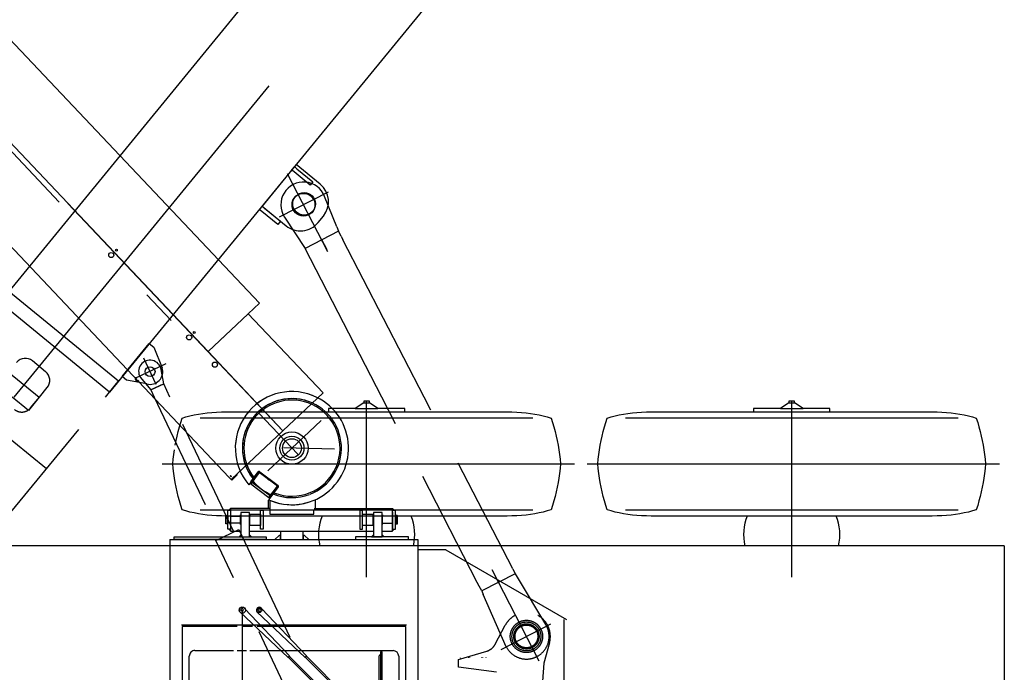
# Model space of a CAD drawing. Extents: x 8778 to 74498, y 1601 to 45347.
# Tile 32 of 52: x 51206 to 54680, y 16223 to 18527. Entities that reach past the tile are written whole.
import ezdxf

# ---------------------------------------------------------------- set-up
doc = ezdxf.new("R2010")
doc.units = 0
doc.header["$LTSCALE"] = 50
doc.header["$MEASUREMENT"] = 0
doc.linetypes.add('CENTER', pattern=[50.5, 30, -9, 2.5, -9])
doc.linetypes.add('HIDDEN', pattern=[12.6, 8.4, -4.2])
doc.layers.add('11', color=251, linetype='CONTINUOUS')
doc.layers.add('12', color=136, linetype='CONTINUOUS')

# ---------------------------------------------------------------- blocks, each defined once
blk = doc.blocks.new('*G7')
at = {"layer": '11', "color": 251, "linetype": 'CENTER'}
for p, q in [((53685.9, 20246.3), (51184.9, 17195.1)), ((51721.7, 17311.8), (51612.6, 17260.2)), ((51642.6, 17333.9), (51686.5, 17241.1))]:
    blk.add_line(p, q, dxfattribs=at)
at = {"layer": '11', "color": 251, "linetype": 'CONTINUOUS'}
for p, q in [((51135.5, 17529.1), (52625, 19346.4)), ((53011.7, 19029.4), (51522.2, 17212.2)), ((51553.9, 17250.8), (51167.2, 17567.8)), ((51522.2, 17212.2), (51135.5, 17529.1)), ((51567.8, 17267.8), (51663.2, 17384.2)), ((51663.2, 17384.2), (51678.7, 17371.6)), ((51678.7, 17371.6), (51708.8, 17298)), ((51297.2, 17284.7), (51250.8, 17322.8)), ((51166.7, 17283.3), (51274.4, 17195.1)), ((51583.2, 17255.1), (51567.8, 17267.8)), ((51508.2, 17195.1), (51547.4, 17242.9)), ((51547.4, 17242.9), (51553.9, 17250.8)), ((51654.1, 17241.4), (51583.2, 17255.1)), ((51275.4, 17195.1), (51302.8, 17228.4)), ((51207, 17159.6), (51207, 17159.1))]:
    blk.add_line(p, q, dxfattribs=at)
at = {"layer": '11', "color": 251, "linetype": 'HIDDEN'}
for p, q in [((51300.2, 16941.3), (50990.6, 17195.1)), ((51148, 16755.6), (51508.2, 17195.1)), ((51237, 17148.1), (51179.7, 17195.1)), ((51275, 17194.5), (51237, 17148.1)), ((51244, 17156.8), (51275.4, 17195.1)), ((51274.4, 17195.1), (51275, 17194.5))]:
    blk.add_line(p, q, dxfattribs=at)
at = {"layer": '11', "color": 251, "linetype": 'CONTINUOUS'}
blk.add_circle((51665.8, 17284.8), 17.5, dxfattribs=at)
for centre, radius, start, end in [((51225.5, 17291.8), 40, 50.6618, 140.6593), ((51271.9, 17253.8), 40, -39.3435, 50.6603), ((51665.8, 17284.8), 45, -105.0605, 17.0529)]:
    blk.add_arc(centre, radius, start, end, dxfattribs=at)
at = {"layer": '11', "color": 251, "linetype": 'HIDDEN'}
blk.add_arc((51213.1, 17182.1), 40, -129.3341, -39.3402, dxfattribs=at)
blk = doc.blocks.new('*G39')
at = {"layer": '11', "color": 251, "linetype": 'CONTINUOUS'}
for p, q in [((53008.2, 16780.6), (52992.3, 16778.6)), ((53023.6, 16783), (53008.2, 16780.6)), ((53038.7, 16785.9), (53023.6, 16783)), ((53053.3, 16789.2), (53038.7, 16785.9)), ((53067.4, 16792.9), (53053.3, 16789.2)), ((53080.9, 16797.1), (53067.4, 16792.9)), ((52942.6, 16775.3), (52925.5, 16775.1)), ((52959.5, 16775.9), (52942.6, 16775.3)), ((52976, 16777), (52959.5, 16775.9)), ((52992.3, 16778.6), (52976, 16777))]:
    blk.add_line(p, q, dxfattribs=at)
blk = doc.blocks.new('*G40')
at = {"layer": '11', "color": 251, "linetype": 'CONTINUOUS'}
for p, q in [((51792.5, 16792.9), (51778.9, 16797.1)), ((51806.6, 16789.2), (51792.5, 16792.9)), ((51821.2, 16785.9), (51806.6, 16789.2)), ((51836.2, 16783), (51821.2, 16785.9)), ((51851.7, 16780.6), (51836.2, 16783)), ((51867.6, 16778.6), (51851.7, 16780.6)), ((51883.8, 16777), (51867.6, 16778.6)), ((51900.4, 16775.9), (51883.8, 16777)), ((51917.3, 16775.3), (51900.4, 16775.9)), ((51934.4, 16775.1), (51917.3, 16775.3))]:
    blk.add_line(p, q, dxfattribs=at)
blk = doc.blocks.new('*G41')
at = {"layer": '11', "color": 251, "linetype": 'CONTINUOUS'}
for p, q in [((51747.5, 16942.4), (51745.9, 16959.1)), ((51749.4, 16925.8), (51747.5, 16942.4)), ((51751.7, 16909.3), (51749.4, 16925.8)), ((51754.4, 16892.9), (51751.7, 16909.3)), ((51757.5, 16876.6), (51754.4, 16892.9)), ((51761, 16860.5), (51757.5, 16876.6)), ((51764.9, 16844.4), (51761, 16860.5)), ((51769.2, 16828.5), (51764.9, 16844.4)), ((51773.9, 16812.7), (51769.2, 16828.5)), ((51778.9, 16797.1), (51773.9, 16812.7))]:
    blk.add_line(p, q, dxfattribs=at)
blk = doc.blocks.new('*G42')
at = {"layer": '11', "color": 251, "linetype": 'CONTINUOUS'}
for p, q in [((51769.2, 17089.6), (51773.9, 17105.4)), ((51773.9, 17105.4), (51778.9, 17121.1)), ((51761, 17057.6), (51764.9, 17073.7)), ((51764.9, 17073.7), (51769.2, 17089.6)), ((51754.4, 17025.2), (51757.5, 17041.5)), ((51757.5, 17041.5), (51761, 17057.6)), ((51747.5, 16975.7), (51749.4, 16992.3)), ((51749.4, 16992.3), (51751.7, 17008.8)), ((51745.9, 16959.1), (51747.5, 16975.7))]:
    blk.add_line(p, q, dxfattribs=at)
blk = doc.blocks.new('*G43')
at = {"layer": '11', "color": 251, "linetype": 'CONTINUOUS'}
for p, q in [((51792.5, 17125.2), (51806.6, 17128.9)), ((51806.6, 17128.9), (51821.2, 17132.2)), ((51821.2, 17132.2), (51836.2, 17135.1)), ((51836.2, 17135.1), (51851.7, 17137.5)), ((51851.7, 17137.5), (51867.6, 17139.5)), ((51867.6, 17139.5), (51883.8, 17141.1)), ((51883.8, 17141.1), (51900.4, 17142.2)), ((51900.4, 17142.2), (51917.3, 17142.8)), ((51917.3, 17142.8), (51934.4, 17143.1)), ((51778.9, 17121.1), (51792.5, 17125.2))]:
    blk.add_line(p, q, dxfattribs=at)
blk = doc.blocks.new('*G44')
at = {"layer": '11', "color": 251, "linetype": 'CONTINUOUS'}
for p, q in [((52925.5, 17143.1), (52942.6, 17142.8)), ((52942.6, 17142.8), (52959.5, 17142.2)), ((52959.5, 17142.2), (52976, 17141.1)), ((52976, 17141.1), (52992.3, 17139.5)), ((52992.3, 17139.5), (53008.2, 17137.5)), ((53008.2, 17137.5), (53023.6, 17135.1)), ((53023.6, 17135.1), (53038.7, 17132.2)), ((53038.7, 17132.2), (53053.3, 17128.9)), ((53053.3, 17128.9), (53067.4, 17125.2)), ((53067.4, 17125.2), (53080.9, 17121.1))]:
    blk.add_line(p, q, dxfattribs=at)
blk = doc.blocks.new('*G45')
at = {"layer": '11', "color": 251, "linetype": 'CONTINUOUS'}
for p, q in [((53080.9, 17121.1), (53086, 17105.4)), ((53086, 17105.4), (53090.6, 17089.6)), ((53090.6, 17089.6), (53094.9, 17073.7)), ((53094.9, 17073.7), (53098.8, 17057.6)), ((53098.8, 17057.6), (53102.3, 17041.5)), ((53102.3, 17041.5), (53105.4, 17025.2)), ((53105.4, 17025.2), (53108.2, 17008.8)), ((53108.2, 17008.8), (53110.5, 16992.3)), ((53110.5, 16992.3), (53112.4, 16975.7)), ((53112.4, 16975.7), (53113.9, 16959.1))]:
    blk.add_line(p, q, dxfattribs=at)
blk = doc.blocks.new('*G46')
at = {"layer": '11', "color": 251, "linetype": 'CONTINUOUS'}
for p, q in [((53113.9, 16959.1), (53112.4, 16942.4)), ((53110.5, 16925.8), (53108.2, 16909.3)), ((53112.4, 16942.4), (53110.5, 16925.8)), ((53105.4, 16892.9), (53102.3, 16876.6)), ((53108.2, 16909.3), (53105.4, 16892.9)), ((53098.8, 16860.5), (53094.9, 16844.4)), ((53102.3, 16876.6), (53098.8, 16860.5)), ((53090.6, 16828.5), (53086, 16812.7)), ((53094.9, 16844.4), (53090.6, 16828.5)), ((53086, 16812.7), (53080.9, 16797.1))]:
    blk.add_line(p, q, dxfattribs=at)
blk = doc.blocks.new('*G38')
at = {"layer": '11', "color": 251, "linetype": 'CONTINUOUS'}
for p, q in [((52419.9, 17174.9), (52389.9, 17155.1)), ((52439.9, 17180.1), (52419.9, 17180.1)), ((52419.9, 17180.1), (52419.9, 17174.9)), ((52419.9, 17174.9), (52439.9, 17174.9)), ((52439.9, 17174.9), (52439.9, 17180.1)), ((52469.9, 17155.1), (52439.9, 17174.9)), ((51934.4, 17143.1), (52925.5, 17143.1)), ((52389.9, 17155.1), (52294.9, 17155.1)), ((52294.9, 17155.1), (52294.9, 17143.1)), ((52294.9, 17143.1), (52564.9, 17143.1)), ((52389.9, 17155.1), (52469.9, 17155.1)), ((52564.9, 17155.1), (52469.9, 17155.1)), ((52564.9, 17143.1), (52564.9, 17155.1)), ((53016.7, 17121.1), (51843.1, 17121.1)), ((51843.1, 16797.1), (53016.7, 16797.1)), ((52925.5, 16775.1), (51934.4, 16775.1))]:
    blk.add_line(p, q, dxfattribs=at)
at = {"layer": '11', "color": 251, "linetype": 'CENTER'}
for p, q in [((52429.9, 16559.7), (52429.9, 17183.3)), ((51708, 16959.1), (53163.4, 16959.1))]:
    blk.add_line(p, q, dxfattribs=at)
at = {"layer": '11', "color": 251, "linetype": 'CONTINUOUS'}
for start, end in [(157.5257, -166.4058), (-13.5938, 22.4726)]:
    blk.add_arc((52429.9, 16710.1), 170, start, end, dxfattribs=at)
for name in ['*G43', '*G44', '*G42', '*G45', '*G41', '*G46', '*G40', '*G39']:
    blk.add_blockref(name, (0, 0), dxfattribs=at)
blk = doc.blocks.new('*G56')
at = {"layer": '11', "color": 251, "linetype": 'CONTINUOUS'}
for p, q in [((54508.2, 16780.6), (54492.3, 16778.6)), ((54523.6, 16783), (54508.2, 16780.6)), ((54538.7, 16785.9), (54523.6, 16783)), ((54553.3, 16789.2), (54538.7, 16785.9)), ((54567.4, 16792.9), (54553.3, 16789.2)), ((54580.9, 16797.1), (54567.4, 16792.9)), ((54442.6, 16775.3), (54425.5, 16775.1)), ((54459.5, 16775.9), (54442.6, 16775.3)), ((54476, 16777), (54459.5, 16775.9)), ((54492.3, 16778.6), (54476, 16777))]:
    blk.add_line(p, q, dxfattribs=at)
blk = doc.blocks.new('*G57')
at = {"layer": '11', "color": 251, "linetype": 'CONTINUOUS'}
for p, q in [((53292.5, 16792.9), (53278.9, 16797.1)), ((53306.6, 16789.2), (53292.5, 16792.9)), ((53321.2, 16785.9), (53306.6, 16789.2)), ((53336.2, 16783), (53321.2, 16785.9)), ((53351.7, 16780.6), (53336.2, 16783)), ((53367.6, 16778.6), (53351.7, 16780.6)), ((53383.8, 16777), (53367.6, 16778.6)), ((53400.4, 16775.9), (53383.8, 16777)), ((53417.3, 16775.3), (53400.4, 16775.9)), ((53434.4, 16775.1), (53417.3, 16775.3))]:
    blk.add_line(p, q, dxfattribs=at)
blk = doc.blocks.new('*G58')
at = {"layer": '11', "color": 251, "linetype": 'CONTINUOUS'}
for p, q in [((53247.5, 16942.4), (53245.9, 16959.1)), ((53249.4, 16925.8), (53247.5, 16942.4)), ((53251.7, 16909.3), (53249.4, 16925.8)), ((53254.4, 16892.9), (53251.7, 16909.3)), ((53257.5, 16876.6), (53254.4, 16892.9)), ((53261, 16860.5), (53257.5, 16876.6)), ((53264.9, 16844.4), (53261, 16860.5)), ((53269.2, 16828.5), (53264.9, 16844.4)), ((53273.9, 16812.7), (53269.2, 16828.5)), ((53278.9, 16797.1), (53273.9, 16812.7))]:
    blk.add_line(p, q, dxfattribs=at)
blk = doc.blocks.new('*G59')
at = {"layer": '11', "color": 251, "linetype": 'CONTINUOUS'}
for p, q in [((53269.2, 17089.6), (53273.9, 17105.4)), ((53273.9, 17105.4), (53278.9, 17121.1)), ((53261, 17057.6), (53264.9, 17073.7)), ((53264.9, 17073.7), (53269.2, 17089.6)), ((53251.7, 17008.8), (53254.4, 17025.2)), ((53254.4, 17025.2), (53257.5, 17041.5)), ((53257.5, 17041.5), (53261, 17057.6)), ((53247.5, 16975.7), (53249.4, 16992.3)), ((53249.4, 16992.3), (53251.7, 17008.8)), ((53245.9, 16959.1), (53247.5, 16975.7))]:
    blk.add_line(p, q, dxfattribs=at)
blk = doc.blocks.new('*G60')
at = {"layer": '11', "color": 251, "linetype": 'CONTINUOUS'}
for p, q in [((53292.5, 17125.2), (53306.6, 17128.9)), ((53306.6, 17128.9), (53321.2, 17132.2)), ((53321.2, 17132.2), (53336.2, 17135.1)), ((53336.2, 17135.1), (53351.7, 17137.5)), ((53351.7, 17137.5), (53367.6, 17139.5)), ((53367.6, 17139.5), (53383.8, 17141.1)), ((53383.8, 17141.1), (53400.4, 17142.2)), ((53400.4, 17142.2), (53417.3, 17142.8)), ((53417.3, 17142.8), (53434.4, 17143.1)), ((53278.9, 17121.1), (53292.5, 17125.2))]:
    blk.add_line(p, q, dxfattribs=at)
blk = doc.blocks.new('*G61')
at = {"layer": '11', "color": 251, "linetype": 'CONTINUOUS'}
for p, q in [((54425.5, 17143.1), (54442.6, 17142.8)), ((54442.6, 17142.8), (54459.5, 17142.2)), ((54459.5, 17142.2), (54476, 17141.1)), ((54476, 17141.1), (54492.3, 17139.5)), ((54492.3, 17139.5), (54508.2, 17137.5)), ((54508.2, 17137.5), (54523.6, 17135.1)), ((54523.6, 17135.1), (54538.7, 17132.2)), ((54538.7, 17132.2), (54553.3, 17128.9)), ((54553.3, 17128.9), (54567.4, 17125.2)), ((54567.4, 17125.2), (54580.9, 17121.1))]:
    blk.add_line(p, q, dxfattribs=at)
blk = doc.blocks.new('*G62')
at = {"layer": '11', "color": 251, "linetype": 'CONTINUOUS'}
for p, q in [((54580.9, 17121.1), (54586, 17105.4)), ((54586, 17105.4), (54590.6, 17089.6)), ((54590.6, 17089.6), (54594.9, 17073.7)), ((54594.9, 17073.7), (54598.8, 17057.6)), ((54598.8, 17057.6), (54602.3, 17041.5)), ((54602.3, 17041.5), (54605.4, 17025.2)), ((54605.4, 17025.2), (54608.2, 17008.8)), ((54608.2, 17008.8), (54610.5, 16992.3)), ((54610.5, 16992.3), (54612.4, 16975.7)), ((54612.4, 16975.7), (54613.9, 16959.1))]:
    blk.add_line(p, q, dxfattribs=at)
blk = doc.blocks.new('*G63')
at = {"layer": '11', "color": 251, "linetype": 'CONTINUOUS'}
for p, q in [((54613.9, 16959.1), (54612.4, 16942.4)), ((54610.5, 16925.8), (54608.2, 16909.3)), ((54612.4, 16942.4), (54610.5, 16925.8)), ((54605.4, 16892.9), (54602.3, 16876.6)), ((54608.2, 16909.3), (54605.4, 16892.9)), ((54598.8, 16860.5), (54594.9, 16844.4)), ((54602.3, 16876.6), (54598.8, 16860.5)), ((54590.6, 16828.5), (54586, 16812.7)), ((54594.9, 16844.4), (54590.6, 16828.5)), ((54586, 16812.7), (54580.9, 16797.1))]:
    blk.add_line(p, q, dxfattribs=at)
blk = doc.blocks.new('*G55')
at = {"layer": '11', "color": 251, "linetype": 'CONTINUOUS'}
for p, q in [((53919.9, 17174.9), (53889.9, 17155.1)), ((53939.9, 17180.1), (53919.9, 17180.1)), ((53919.9, 17180.1), (53919.9, 17174.9)), ((53919.9, 17174.9), (53939.9, 17174.9)), ((53939.9, 17174.9), (53939.9, 17180.1)), ((53969.9, 17155.1), (53939.9, 17174.9)), ((53434.4, 17143.1), (54425.5, 17143.1)), ((53889.9, 17155.1), (53794.9, 17155.1)), ((53794.9, 17155.1), (53794.9, 17143.1)), ((53794.9, 17143.1), (54064.9, 17143.1)), ((53889.9, 17155.1), (53969.9, 17155.1)), ((54064.9, 17155.1), (53969.9, 17155.1)), ((54064.9, 17143.1), (54064.9, 17155.1)), ((54516.7, 17121.1), (53343.1, 17121.1)), ((53343.1, 16797.1), (54516.7, 16797.1)), ((54425.5, 16775.1), (53434.4, 16775.1))]:
    blk.add_line(p, q, dxfattribs=at)
at = {"layer": '11', "color": 251, "linetype": 'CENTER'}
for p, q in [((53929.9, 16559.7), (53929.9, 17183.3)), ((53208, 16959.1), (54663.4, 16959.1))]:
    blk.add_line(p, q, dxfattribs=at)
at = {"layer": '11', "color": 251, "linetype": 'CONTINUOUS'}
for start, end in [(157.5257, -166.4058), (-13.5938, 22.4726)]:
    blk.add_arc((53929.9, 16710.1), 170, start, end, dxfattribs=at)
for name in ['*G60', '*G61', '*G59', '*G62', '*G58', '*G63', '*G57', '*G56']:
    blk.add_blockref(name, (0, 0), dxfattribs=at)
blk = doc.blocks.new('*G8')
at = {"layer": '11', "color": 251, "linetype": 'CONTINUOUS'}
for q in [(50094.8, 16670.1), (54680, 14730.1)]:
    blk.add_line((54680, 16670.1), q, dxfattribs=at)
for name in ['*G38', '*G55']:
    blk.add_blockref(name, (0, 0), dxfattribs=at)
blk = doc.blocks.new('*G79')
at = {"layer": '12', "color": 136, "linetype": 'CONTINUOUS'}
for p, q in [((52051.6, 17526.5), (50646, 19013.6)), ((50619.2, 18679.3), (51870.5, 17355.4)), ((51943.7, 16912.6), (50579.8, 18355.6)), ((51376, 17878.6), (52134.3, 17076.3)), ((51932.4, 17413.8), (52051.6, 17526.5)), ((51870.5, 17355.4), (52012.4, 17489.4)), ((52012.4, 17489.4), (52276.1, 17210.3)), ((51870.5, 17355.4), (51933.6, 17414.9)), ((51932.4, 17413.8), (51870.5, 17355.4)), ((52134.3, 17076.3), (51870.5, 17355.4)), ((51613.8, 17257.9), (51613.6, 17257.7)), ((51613.6, 17257.7), (51616.9, 17254.3)), ((51617.7, 17257.7), (51613.8, 17257.9)), ((51613.8, 17257.9), (51617.2, 17254.6)), ((51614, 17262.8), (51613.9, 17258.3)), ((51613.9, 17258.3), (51616.9, 17257.7)), ((51614.7, 17263.5), (51614, 17262.8)), ((51614.4, 17258.7), (51614.5, 17262.6)), ((51617.3, 17258.1), (51614.4, 17258.7)), ((51614.5, 17262.6), (51615, 17263.2)), ((51615, 17263.2), (51614.7, 17263.5)), ((51619, 17258.6), (51614.7, 17262.8)), ((51616.8, 17254.2), (51615.9, 17253.3)), ((51616.6, 17252.5), (51617.6, 17253.4)), ((51616.9, 17257.7), (51617.3, 17258.1)), ((51616.9, 17254.3), (51617.9, 17255.3)), ((51621.3, 17253.7), (51617.5, 17257.5)), ((51617.9, 17255.3), (51619, 17254.2)), ((51619, 17254.2), (51617.9, 17253.1)), ((51617.9, 17253.1), (51621.2, 17249.8)), ((51621.4, 17249.9), (51618, 17253.3)), ((51621.2, 17249.8), (51621.4, 17249.9)), ((51621.4, 17249.9), (51621.5, 17253.6)), ((51621.8, 17253.6), (51621.7, 17253.5)), ((51621.7, 17252.6), (51622.1, 17253)), ((51622.1, 17249.5), (51621.7, 17252.6)), ((51622.1, 17253), (51622.6, 17250)), ((51626.7, 17249.4), (51622.1, 17249.5)), ((51622.6, 17250), (51626.5, 17249.9)), ((51627.1, 17250.5), (51622.8, 17254.7)), ((51626.5, 17249.9), (51627.1, 17250.5)), ((51627.4, 17250.1), (51626.7, 17249.4)), ((51627.1, 17250.5), (51627.4, 17250.1)), ((52276.1, 17210.3), (52134.3, 17076.3)), ((52134.3, 17076.3), (51953.4, 16905.3)), ((52048.7, 16995.3), (52049.3, 16995.9)), ((51973.6, 16920.3), (51954.5, 16901.2)), ((51973.6, 16920.3), (51954.5, 16901.2)), ((51958.1, 16909), (51972.2, 16921.7)), ((51958.4, 16908.7), (51971.8, 16922.1)), ((51971.8, 16922.1), (51973.6, 16920.3)), ((51972.2, 16921.7), (51974.3, 16923.8)), ((51972.2, 16921.7), (51973.6, 16920.3)), ((51943.4, 16912.3), (51945.1, 16914)), ((51954.5, 16901.2), (51943.4, 16912.3)), ((51947.9, 16916.6), (51949.4, 16918.1)), ((51951.4, 16913.1), (51947.9, 16916.6)), ((51949.4, 16918.1), (51953, 16914.6)), ((51953, 16914.6), (51951.4, 16913.1)), ((51954.5, 16901.2), (51952.2, 16903.5)), ((51957.7, 16909.4), (51958.4, 16908.7))]:
    blk.add_line(p, q, dxfattribs=at)
at = {"layer": '12', "color": 136, "linetype": 'CENTER'}
for p, q in [((50315.2, 18973.4), (52186.8, 16993.2)), ((52081.8, 16934.8), (52269.5, 17112.3))]:
    blk.add_line(p, q, dxfattribs=at)
at = {"layer": '12', "color": 136, "linetype": 'CONTINUOUS'}
for points in [[(51618, 17258), (51617.7, 17257.7)], [(51621.5, 17253.6), (51621.6, 17254)]]:
    blk.add_lwpolyline(points, dxfattribs=at)
for centre, radius in [((51528.8, 17696.5), 9), ((51547, 17713.7), 3.1), ((51803.6, 17405.8), 9), ((51821.7, 17423), 3), ((51894.7, 17309.4), 9)]:
    blk.add_circle(centre, radius, dxfattribs=at)
for start, end in [(-163.8974, -140.0187), (-135, -109.3343)]:
    blk.add_arc((51625.1, 17261), 12, start, end, dxfattribs=at)
blk = doc.blocks.new('*G80')
at = {"layer": '12', "color": 136, "linetype": 'CENTER'}
blk.add_line((52316.7, 17010.6), (52136.7, 17015.6), dxfattribs=at)
at = {"layer": '12', "color": 136, "linetype": 'CONTINUOUS'}
for p, q in [((52051, 16928.4), (52020.9, 16888.4)), ((52051, 16928.3), (52020.9, 16888.4)), ((52021.7, 16896.1), (52047.8, 16930.8)), ((52114.9, 16880.2), (52051, 16928.4)), ((52114.9, 16880.1), (52051, 16928.3)), ((52053.5, 16931.5), (52117.3, 16883.3)), ((52026.1, 16901.9), (52013.8, 16885.6)), ((52020.9, 16888.4), (52084.7, 16840.3)), ((52020.9, 16888.4), (52084.8, 16840.2)), ((52089, 16845.9), (52025.1, 16894)), ((52030.3, 16890.1), (52030.3, 16890.5)), ((52080.9, 16905.8), (52084.9, 16902.8)), ((52070.2, 16860), (52070.2, 16860.3)), ((52084.7, 16840.3), (52114.9, 16880.2)), ((52084.8, 16840.2), (52114.9, 16880.1)), ((52118.1, 16877.8), (52091.9, 16843.1)), ((52118.1, 16877.7), (52091.9, 16843.1)), ((52083.6, 16802.1), (52083.6, 16830.7)), ((52091.9, 16843.1), (52084, 16832.7)), ((52091.9, 16843.1), (52084.1, 16832.6)), ((52088.6, 16830.3), (52088.6, 16782.1)), ((52088.6, 16830.3), (52088.6, 16802.1)), ((52249.3, 16802.1), (52249.3, 16830.7)), ((52249.3, 16802.1), (52249.3, 16830.7)), ((51939.8, 16728.4), (51939.8, 16795.8)), ((51939.8, 16795.8), (51949.8, 16795.8)), ((51943.9, 16795.8), (51949.8, 16801.8)), ((51949.8, 16795.8), (51943.9, 16795.8)), ((52088.6, 16802.1), (51949.8, 16802.1)), ((51949.8, 16802.1), (51949.8, 16722.1)), ((51949.8, 16801.8), (51949.8, 16795.8)), ((51949.8, 16795.8), (51949.8, 16728.4)), ((52016.6, 16787.1), (51986.6, 16787.1)), ((51986.6, 16787.1), (51986.6, 16702.1)), ((52016.6, 16702.1), (52016.6, 16787.1)), ((52018.1, 16742.1), (52018.1, 16782.1)), ((52018.1, 16782.1), (52055.3, 16782.1)), ((52055.3, 16728.4), (52055.3, 16795.8)), ((52055.3, 16795.8), (52065.3, 16795.8)), ((52055.3, 16782.1), (52055.3, 16742.1)), ((52065.3, 16795.8), (52065.3, 16728.4)), ((52088.6, 16802.1), (52083.6, 16802.1)), ((52088.6, 16782.1), (52243.5, 16782.1)), ((52243.5, 16782.1), (52243.5, 16798.5)), ((52521.3, 16795.8), (52243.5, 16795.8)), ((52244.3, 16802.1), (52249.3, 16802.1)), ((52244.3, 16802.1), (52249.3, 16802.1)), ((52249.3, 16802.1), (52521.3, 16802.1)), ((52382.6, 16802.1), (52521.3, 16802.1)), ((52405.8, 16795.8), (52405.8, 16728.4)), ((52405.8, 16795.8), (52415.8, 16795.8)), ((52415.8, 16728.4), (52415.8, 16795.8)), ((52415.8, 16742.1), (52415.8, 16782.1)), ((52415.8, 16782.1), (52453, 16782.1)), ((52453, 16782.1), (52453, 16742.1)), ((52484.5, 16787.1), (52454.5, 16787.1)), ((52454.5, 16787.1), (52454.5, 16702.1)), ((52484.5, 16702.1), (52484.5, 16787.1)), ((52521.3, 16722.1), (52521.3, 16802.1)), ((52527.2, 16795.8), (52521.3, 16801.8)), ((52527.2, 16795.8), (52521.3, 16801.8)), ((52521.3, 16795.8), (52531.3, 16795.8)), ((52521.3, 16790.4), (52521.3, 16728.4)), ((52531.3, 16728.4), (52531.3, 16795.8)), ((51932.8, 16776.1), (51933.8, 16777.1)), ((51932.8, 16748.1), (51932.8, 16776.1)), ((51933.8, 16747.1), (51932.8, 16748.1)), ((51933.8, 16747.1), (51933.8, 16777.1)), ((51933.8, 16777.1), (51939.8, 16777.1)), ((51939.8, 16747.1), (51933.8, 16747.1)), ((51939.8, 16777.1), (51939.8, 16775.6)), ((51939.8, 16775.6), (51939.8, 16749.6)), ((51939.8, 16748.6), (51939.8, 16747.1)), ((51949.8, 16774.6), (51985.1, 16774.6)), ((51985.1, 16749.6), (51949.8, 16749.6)), ((51986.6, 16779.6), (51985.1, 16779.6)), ((51985.1, 16779.6), (51985.1, 16777.1)), ((51985.1, 16744.6), (51985.1, 16779.6)), ((51985.1, 16744.6), (51985.1, 16747.1)), ((51986.6, 16744.6), (51986.6, 16779.6)), ((51986.6, 16777.1), (51986.6, 16779.6)), ((51986.6, 16747.1), (51986.6, 16744.6)), ((52016.6, 16744.6), (52016.6, 16779.6)), ((52016.6, 16777.1), (52016.6, 16779.6)), ((52016.6, 16779.6), (52018.1, 16779.6)), ((52016.6, 16747.1), (52016.6, 16744.6)), ((52018.1, 16779.6), (52018.1, 16777.1)), ((52018.1, 16744.6), (52018.1, 16779.6)), ((52018.1, 16744.6), (52018.1, 16747.1)), ((52454.5, 16779.6), (52453, 16779.6)), ((52453, 16779.6), (52453, 16777.1)), ((52453, 16744.6), (52453, 16779.6)), ((52453, 16744.6), (52453, 16747.1)), ((52454.5, 16744.6), (52454.5, 16779.6)), ((52454.5, 16777.1), (52454.5, 16779.6)), ((52454.5, 16747.1), (52454.5, 16744.6)), ((52484.5, 16744.6), (52484.5, 16779.6)), ((52484.5, 16777.1), (52484.5, 16779.6)), ((52484.5, 16747.1), (52484.5, 16744.6)), ((52486, 16779.6), (52486, 16777.1)), ((52486, 16744.6), (52486, 16779.6)), ((52521.3, 16774.6), (52486, 16774.6)), ((52486, 16749.6), (52521.3, 16749.6)), ((52486, 16744.6), (52486, 16747.1)), ((52537.3, 16777.1), (52531.3, 16777.1)), ((52531.3, 16777.1), (52531.3, 16775.6)), ((52531.3, 16775.6), (52531.3, 16749.6)), ((52531.3, 16748.6), (52531.3, 16747.1)), ((52531.3, 16747.1), (52537.3, 16747.1)), ((52537.3, 16747.1), (52537.3, 16777.1)), ((52538.3, 16776.1), (52537.3, 16777.1)), ((52537.3, 16747.1), (52538.3, 16748.1)), ((52538.3, 16748.1), (52538.3, 16776.1)), ((51949.8, 16728.4), (51939.8, 16728.4)), ((51943.9, 16728.4), (51949.8, 16722.5)), ((51949.8, 16728.4), (51943.9, 16728.4)), ((51949.8, 16722.5), (51949.8, 16728.4)), ((51949.8, 16722.1), (51986.6, 16722.1)), ((51986.6, 16744.6), (51985.1, 16744.6)), ((52016.6, 16744.6), (52018.1, 16744.6)), ((52016.6, 16722.1), (52454.5, 16722.1)), ((52055.3, 16742.1), (52018.1, 16742.1)), ((52065.3, 16728.4), (52055.3, 16728.4)), ((52126.1, 16722.1), (52126.1, 16692.1)), ((52206.1, 16692.1), (52206.1, 16722.1)), ((52405.8, 16728.4), (52415.8, 16728.4)), ((52453, 16742.1), (52415.8, 16742.1)), ((52454.5, 16744.6), (52453, 16744.6)), ((52484.5, 16744.6), (52486, 16744.6)), ((52484.5, 16722.1), (52521.3, 16722.1)), ((52527.3, 16728.4), (52521.3, 16722.5)), ((52521.3, 16722.5), (52521.3, 16728.4)), ((52521.3, 16728.4), (52527.3, 16728.4)), ((52521.3, 16728.4), (52531.3, 16728.4)), ((51736.1, 16692.1), (51736.1, 14911.3)), ((51736.1, 16692.1), (52594.1, 16692.1)), ((51751.1, 16692.1), (51751.1, 16702.1)), ((51751.1, 16702.1), (52075.1, 16702.1)), ((52075.1, 16692.1), (51751.1, 16692.1)), ((51986.6, 16709.2), (51979.6, 16702.1)), ((51979.6, 16702.1), (51986.6, 16702.1)), ((51986.6, 16702.1), (51986.6, 16709.2)), ((51986.6, 16702.1), (52016.6, 16702.1)), ((52016.6, 16709.2), (52023.7, 16702.1)), ((52016.6, 16702.1), (52016.6, 16709.2)), ((52023.7, 16702.1), (52016.6, 16702.1)), ((52075.1, 16702.1), (52075.1, 16692.1)), ((52121.1, 16706.7), (52106.4, 16692.1)), ((52126.1, 16706.7), (52121.1, 16706.7)), ((52126.1, 16692.1), (52126.1, 16706.7)), ((52211.1, 16706.7), (52206.1, 16706.7)), ((52206.1, 16706.7), (52206.1, 16692.1)), ((52225.7, 16692.1), (52211.1, 16706.7)), ((52578.1, 16702.1), (52391.1, 16702.1)), ((52391.1, 16702.1), (52391.1, 16692.1)), ((52391.1, 16692.1), (52578.1, 16692.1)), ((52454.5, 16709.2), (52447.4, 16702.1)), ((52447.4, 16702.1), (52454.5, 16702.1)), ((52454.5, 16702.1), (52454.5, 16709.2)), ((52454.5, 16702.1), (52484.5, 16702.1)), ((52484.5, 16709.2), (52491.5, 16702.1)), ((52484.5, 16702.1), (52484.5, 16709.2)), ((52491.5, 16702.1), (52484.5, 16702.1)), ((52578.1, 16692.1), (52578.1, 16702.1)), ((52594.1, 16692.1), (52611.1, 16692.1)), ((52611.1, 16692.1), (52611.1, 14911.3)), ((52709.7, 16655.4), (52610.8, 16655.4)), ((52709.7, 16655.3), (53134.8, 16409.9)), ((52152.9, 16276.1), (51982.9, 16437.1)), ((51988.4, 16447.1), (51986.5, 16442.5)), ((51986.5, 16442.5), (51989.1, 16438.7)), ((51993, 16447.1), (51988.4, 16447.1)), ((51989.1, 16438.7), (51993.7, 16438.7)), ((51991.1, 16442.9), (51991.1, 15463)), ((51995.7, 16443.3), (51993, 16447.1)), ((51993.7, 16438.7), (51995.7, 16443.3)), ((51999.2, 16448.7), (52158.1, 16281.3)), ((52212.9, 16276.1), (52042.9, 16437.1)), ((52048.4, 16447.1), (52046.5, 16442.5)), ((52046.5, 16442.5), (52049.1, 16438.7)), ((52053, 16447.1), (52048.4, 16447.1)), ((52049.1, 16438.7), (52053.7, 16438.7)), ((52055.7, 16443.3), (52053, 16447.1)), ((52053.7, 16438.7), (52055.7, 16443.3)), ((52059.2, 16448.7), (52218.1, 16281.3)), ((53126.5, 14949.8), (53126.5, 16409.9)), ((51776.6, 16390.8), (52570.6, 16390.8)), ((51972.8, 16385.1), (51779.1, 16385.1)), ((51779.1, 16385.1), (51779.1, 15314.4)), ((52026.7, 16385.1), (51989.6, 16385.1)), ((52568.1, 16385.1), (52043.8, 16385.1)), ((52568.1, 15314.4), (52568.1, 16385.1)), ((51824.1, 16300.2), (51960.6, 16300.2)), ((51972.8, 16300.2), (52005.8, 16300.2)), ((52018.1, 16300.2), (52523.1, 16300.2)), ((52484.2, 16296.1), (52479.2, 16296.1)), ((52479.2, 16296.1), (52479.2, 15596.1)), ((52484.2, 15596.1), (52484.2, 16296.1)), ((51804.1, 15356.9), (51804.1, 16280.1)), ((52158.1, 16281.3), (52152.9, 16276.1)), ((52153.6, 16276.8), (52157.1, 16280.3)), ((52484.2, 15946.1), (52153.6, 16276.8)), ((52157.1, 16280.3), (52487.8, 15949.7)), ((52218.1, 16281.3), (52212.9, 16276.1)), ((52213.6, 16276.8), (52217.2, 16280.3)), ((52544.2, 15946.1), (52213.6, 16276.8)), ((52217.2, 16280.3), (52547.8, 15949.7)), ((52474.2, 15610.1), (52474.2, 16281.6)), ((52478.2, 16285.6), (52479.2, 16285.6)), ((52479.2, 16285.6), (52479.2, 15606.1)), ((52543.1, 16280.1), (52543.1, 15356.9))]:
    blk.add_line(p, q, dxfattribs=at)
for points in [[(52032.1, 16888), (52032.4, 16888.9)], [(52072, 16857.9), (52072.3, 16858.8)]]:
    blk.add_lwpolyline(points, dxfattribs=at)
for centre, radius in [((52166.4, 17014.8), 57), ((52166.3, 17014.7), 42.5), ((52166.3, 17014.7), 33.3), ((51991.1, 16442.9), 11), ((52051.1, 16442.9), 8.5)]:
    blk.add_circle(centre, radius, dxfattribs=at)
for centre, radius, start, end in [((52166.3, 17014.7), 199.8, 68.8471, -139.7586), ((52166.3, 17014.7), 199.8, 68.8571, -139.7586), ((52166.3, 17014.7), 199.8, -114.3133, 71.7408), ((52166.3, 17014.7), 174.8, 65.9068, -141.6163), ((52166.3, 17014.7), 174.8, -68.4237, -141.616), ((52166.4, 17014.7), 169.6, 65.2064, -142.0873), ((52166.4, 17014.7), 169.6, -112.0193, 65.2095), ((52051, 16928.4), 4, 52.9655, 142.9391), ((52051, 16928.3), 4, 52.9391, 142.974), ((52166.3, 17014.7), 180, -141.1869, -112.888), ((52166.3, 17014.8), 174.8, -112.4564, -69.1481), ((52166.4, 17014.8), 174.8, -112.454, -69.1569), ((52114.9, 16880.1), 4, -37.0895, 53.0067), ((52166.3, 17014.8), 199.8, -114.3129, -72.0745), ((51991.1, 16442.9), 10, 35.3496, -144.6403), ((52051.1, 16442.9), 10, 35.3496, -144.6403), ((51824.1, 16280.2), 20, 90, -179.9913), ((52523.1, 16280.1), 20, 0, 89.9913), ((52478.2, 16281.6), 4, 90, 180)]:
    blk.add_arc(centre, radius, start, end, dxfattribs=at)

msp = doc.modelspace()

# ---------------------------------------------------------------- linework, layer by layer
at = {"layer": '11', "color": 251, "linetype": 'CONTINUOUS'}
for p, q in [((52181.3, 18016.3), (52060.8, 17869.3)), ((52165.4, 17996.9), (52174.9, 18008.5)), ((52174.2, 17989.7), (52165.4, 17996.9)), ((52174.9, 18008.5), (52183.7, 18001.3)), ((52266.4, 17946.6), (52181.3, 18016.3)), ((52183.7, 18001.3), (52240.6, 17954.7)), ((52231.1, 17943.1), (52174.2, 17989.7)), ((52240.6, 17954.7), (52231.1, 17943.1)), ((52324.4, 17796.1), (52281.8, 17903.6)), ((52051.3, 17857.7), (52060.8, 17869.3)), ((52060.4, 17850.3), (52051.3, 17857.7)), ((52060.8, 17869.3), (52145.9, 17799.6)), ((52060.8, 17869.3), (52069.9, 17861.9)), ((52069.9, 17861.9), (52126.6, 17815.5)), ((52117.1, 17803.8), (52060.4, 17850.3)), ((52140.3, 17830.6), (52212.6, 17719.3)), ((52258.5, 17810.8), (52277.5, 17834)), ((52126.6, 17815.5), (52117.1, 17803.8)), ((52324.4, 17796.1), (52330.7, 17780.2)), ((52330.7, 17780.2), (52212.5, 17719.3)), ((52339.7, 17762.9), (52330.7, 17780.2)), ((52339.7, 17762.9), (52346.3, 17749.9)), ((52483, 17195.1), (52212.5, 17719.3)), ((52632.6, 17195.1), (52346.3, 17749.9)), ((51713.8, 17241.7), (51705, 17292.2)), ((51631, 17264.8), (51668.6, 17220.3)), ((51668.6, 17220.3), (51713.8, 17241.7)), ((51713.8, 17241.7), (51668.6, 17220.3)), ((51735.9, 17195.1), (51713.8, 17241.7)), ((51668.6, 17220.3), (51680.6, 17195.1)), ((52780, 16274.1), (52780, 16275.1)), ((52791, 16274.1), (52791, 16275.1)), ((52794, 16274.1), (52794, 16275.1)), ((52836, 16274.1), (52836, 16275.1)), ((52839, 16275.1), (52839, 16274.1)), ((52850, 16275.1), (52850, 16274.1))]:
    msp.add_line(p, q, dxfattribs=at)
at = {"layer": '11', "color": 251, "linetype": 'CENTER'}
for p, q in [((52293.4, 17707.5), (52151, 17983.6)), ((52293.8, 17918.7), (52121.9, 17830)), ((52269.4, 17754), (52289.2, 17715.6)), ((51721.7, 17311.8), (51612.6, 17260.2)), ((51642.6, 17333.9), (51686.5, 17241.1))]:
    msp.add_line(p, q, dxfattribs=at)
at = {"layer": '11', "color": 251, "linetype": 'HIDDEN'}
for p, q in [((51680.6, 17195.1), (51916, 16697.5)), ((51961.2, 16718.9), (51735.9, 17195.1)), ((52820.5, 16540.9), (52483, 17195.1)), ((52945.4, 16589), (52632.6, 17195.1)), ((51898, 16689), (51979.3, 16727.4)), ((51916, 16697.5), (51961.2, 16718.9)), ((51979.3, 16727.4), (52311.4, 16025.5)), ((52230, 15987), (51898, 16689)), ((53039.1, 16262.3), (52872.6, 16585)), ((52897.4, 16536.9), (52877.6, 16575.2)), ((52945.4, 16589), (52954.3, 16571.6)), ((52827.2, 16528), (52820.5, 16540.9)), ((52954.3, 16571.6), (52836.1, 16510.6)), ((52954.3, 16571.6), (52961.5, 16559.6)), ((52961.5, 16559.6), (53064.9, 16386.7)), ((52836.1, 16510.6), (52827.2, 16528)), ((52836.1, 16510.6), (52841.7, 16497.8)), ((52922.7, 16313.4), (52841.7, 16497.8)), ((52883.5, 16322.4), (52919.3, 16389.7)), ((52904.7, 16304.1), (53080.3, 16394.7)), ((52753.8, 16268.6), (52853.5, 16297.9)), ((53075, 16327.1), (53054.7, 16255.2)), ((52753.8, 16241.6), (52753.8, 16268.6)), ((52888.2, 16223.4), (52753.8, 16241.6)), ((53054.7, 16255.2), (53013.8, 15680.5))]:
    msp.add_line(p, q, dxfattribs=at)
at = {"layer": '11', "color": 251, "linetype": 'CONTINUOUS'}
for centre, radius in [((52207.4, 17874.2), 40.5), ((52207.4, 17874.2), 40), ((52209.2, 17877), 40), ((51665.8, 17284.8), 17.5)]:
    msp.add_circle(centre, radius, dxfattribs=at)
at = {"layer": '11', "color": 251, "linetype": 'HIDDEN'}
for radius in [57, 51, 44.5, 41.2, 40.2]:
    msp.add_circle((52993.8, 16350.1), radius, dxfattribs=at)
at = {"layer": '11', "color": 251, "linetype": 'CONTINUOUS'}
for centre, radius, start, end in [((52207.4, 17874.2), 80, 21.601, -147.0174), ((52215.6, 17884.7), 80, -39.3409, 50.6578), ((52196.6, 17861.5), 80, -129.3408, -39.3382), ((51665.5, 17285.2), 40.1, 10.1756, -149.4335), ((52761.1, 16272.9), 1.11, 90, 174.4715)]:
    msp.add_arc(centre, radius, start, end, dxfattribs=at)
at = {"layer": '11', "color": 251, "linetype": 'HIDDEN'}
for centre, radius, start, end in [((52993.8, 16350.1), 84.4, 118.2188, 151.996), ((52993.8, 16350.1), 84.4, -15.782, 61.7822), ((52993.8, 16350.1), 80, -152.707, 27.2914), ((52839.4, 16345.9), 50, -73.5853, -28.0021)]:
    msp.add_arc(centre, radius, start, end, dxfattribs=at)

# ---------------------------------------------------------------- block references
at = {"layer": '11', "color": 251, "linetype": 'CONTINUOUS'}
for name in ['*G7', '*G8']:
    msp.add_blockref(name, (0, 0), dxfattribs=at)
at = {"layer": '12', "color": 136, "linetype": 'CONTINUOUS'}
for name in ['*G79', '*G80']:
    msp.add_blockref(name, (0, 0), dxfattribs=at)

doc.saveas('drawing.dxf')
